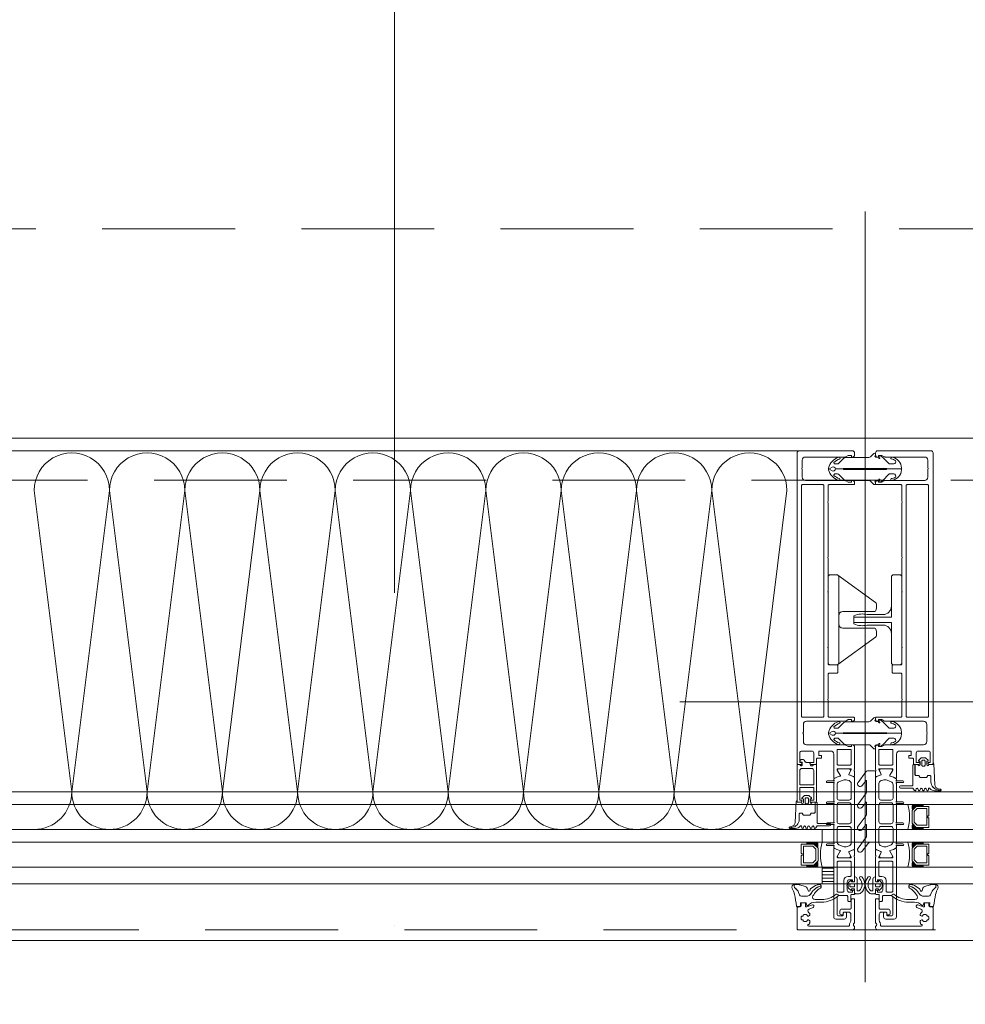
# Model space of a CAD drawing. Header units: millimetres. Extents: x 144573 to 336993, y 74252 to 247042.
# Tile 247 of 256: x 172382 to 172834, y 174585 to 175055. Entities that reach past the tile are written whole.
import ezdxf

# ---------------------------------------------------------------- set-up
doc = ezdxf.new("R2010")
doc.units = ezdxf.units.MM
doc.linetypes.add('ČERCHOVANÁ', pattern=[25.4, 12.7, -6.35, 0, -6.35])
doc.linetypes.add('ČÁRKOVANÁ', pattern=[19.05, 12.7, -6.35])
doc.layers.add('FASÁDA DETAILNÍ', color=255, linetype='Continuous', lineweight=0)
doc.layers.add('OSY', color=255, linetype='Continuous', lineweight=0)

# ---------------------------------------------------------------- blocks, each defined once
blk = doc.blocks.new('244748_a')
blk.add_lwpolyline([(8.32, -1.69, 0.082248), (6.34, -0.9, -1.09695), (6.94, -0.1, -0.315353), (11.26, -5.15, -0.480529), (10.87, -5.64), (4.27, -5.64), (4.08, -5.45), (-16.53, -5.45), (-16.72, -5.64), (-20.43, -5.64, 0.574019), (-21.93, -4.78), (-22.99, -5.4, 0.524827), (-22.99, -5.9), (-21.93, -6.52, 0.574021), (-20.43, -5.66), (-16.72, -5.66), (-16.53, -5.85), (4.08, -5.85), (4.27, -5.66), (10.87, -5.66, -0.480529), (11.26, -6.15, -0.326229), (6.88, -11.09, -1.09695), (6.28, -10.3, 0.081457), (8.32, -9.61, 0.599203), (7.48, -8.05), (5.52, -8.05, 0.198965), (5.17, -8.2), (2.22, -11.15), (0.93, -12.01, -0.738038), (0.51, -11.62), (0.87, -11, 1), (0.35, -10.7), (0, -11.3), (-0.98, -11.3, 0.619205), (-1.45, -12.06), (-1.28, -12.43, -0.808139), (-2.04, -13.04), (-3.63, -11.44, 0.198906), (-4.34, -11.15), (-14.99, -11.15, -0.198936), (-16.76, -10.42), (-18.98, -8.2, 0.198942), (-19.33, -8.05), (-20.67, -8.05, 0.500217), (-21.09, -8.73, 0.122037), (-18.5, -10.27, -1.093735), (-19.1, -11.07, -0.240768), (-23.7, -6.07, -0.106226), (-23.7, -5.23, -0.256232), (-19, -0.13, -1.093735), (-18.4, -0.92, 0.116856), (-21.09, -2.57, 0.500217), (-20.67, -3.25), (-19.33, -3.25, 0.198942), (-18.98, -3.1), (-16.75, -0.88, -0.198936), (-14.99, -0.15), (-4.34, -0.15, 0.198907), (-3.63, 0.14), (-2.04, 1.74, -0.808139), (-1.28, 1.13), (-1.45, 0.76, 0.619205), (-0.98, 0), (0, 0), (0.35, -0.6, 1), (0.87, -0.3), (0.51, 0.32, -0.738038), (0.93, 0.71), (2.22, -0.15), (5.17, -3.1, 0.198965), (5.52, -3.25), (7.48, -3.25, 0.599203)], format="xyb", close=True)
blk = doc.blocks.new('236134_0100_s_v')
for points in [[(22.8, -23), (22.8, -5), (42, -5, 0.414214), (43, -4), (43, -1, 0.414214), (42, 0), (1, 0, 0.414214), (0, -1), (0, -4, 0.414214), (1, -5), (20.2, -5), (20.2, -23)], [(15, -5, -0.414214), (19, -9), (19, -16.57, 0.165764), (19.53, -23), (23.47, -23, 0.165764), (24, -16.57), (24, -9, -0.414214), (28, -5)]]:
    blk.add_lwpolyline(points, format="xyb")
blk = doc.blocks.new('236134_0200_s_v')
for points in [[(19.58, 5, -0.41166), (17.58, 6.98), (17.45, 22.25, 0.344217), (17.07, 22.73), (16, 23), (14, 23, 0.240828), (13.19, 22.59), (0.19, 4.59)], [(23.42, 5, 0.41166), (25.42, 6.98), (25.55, 22.25, -0.344217), (25.93, 22.73), (27, 23), (29, 23, -0.240828), (29.81, 22.59), (42.81, 4.59)]]:
    blk.add_lwpolyline(points, format="xyb")
blk.add_lwpolyline([(42, 5), (1, 5, 0.414214), (0, 4), (0, 1, 0.414214), (1, 0), (42, 0, 0.414214), (43, 1), (43, 4, 0.414214)], format="xyb", close=True)
blk = doc.blocks.new('nesystémový nástavec 18')
for p, q in [((-18, 6.8), (-18, 8.8)), ((-17.5, 9.3), (-15.36, 9.3)), ((-17, 6.3), (-17.5, 6.3)), ((-11, 8), (-17, 8)), ((-17, 8), (-17, 6.3)), ((-15.36, 9.3), (0, 9.3)), ((-11, 1.3), (-11, 8)), ((-2.8, 8), (-9.7, 8)), ((-9.7, 1.3), (-9.7, 8)), ((-1.8, 2.3), (-1.8, 7)), ((-0.5, 7.3), (-0.5, 6.8)), ((0, 9.3), (0, 7.8)), ((0, 6.3), (0.55, 6.3)), ((0.55, 6.3), (0.95, 5.9)), ((0.95, 5.9), (0.95, 4.8)), ((0.95, 4.8), (0.95, 4.14)), ((-18, 0.5), (-18, 1.8)), ((-17.5, 2.3), (-17, 2.3)), ((-1.8, 0), (-17.5, 0)), ((-17, 2.3), (-17, 1.3)), ((-17, 1.3), (-11, 1.3)), ((-9.7, 1.3), (-2.8, 1.3)), ((0, 0), (-1.8, 0)), ((-0.4, 2.23), (-0.5, 2.04)), ((-0.5, 2.04), (-0.5, 2)), ((1.2, 2.44), (0, 2.44)), ((0, 1.5), (0, 0)), ((0.95, 4.14), (1.2, 4.14)), ((1.2, 1.85), (1.2, 2.44)), ((1.4, 3.94), (1.4, 3.84)), ((1.6, 3.64), (1.6, 3.64)), ((1.8, 1.37), (1.7, 1.35)), ((2.25, 1.63), (1.8, 1.37)), ((2.4, 2.84), (2.4, 1.89))]:
    blk.add_line(p, q)
for centre, radius, start, end in [((-17.5, 8.8), 0.5, 90, 180), ((-17.5, 6.8), 0.5, 180.0012, 269.9988), ((-15.36, 9.8), 0.5, 270, 270.084), ((-2.8, 7), 1, 0, 90), ((0, 7.3), 0.5, 89.9955, 180.0071), ((0, 6.8), 0.5, 179.9949, 270.006), ((0.75, 4.8), 0.2, 359.9656, 0.0344), ((-17.5, 1.8), 0.5, 89.999, 180.0002), ((-17.5, 0.5), 0.5, 180, 270), ((-2.8, 2.3), 1, 270, 0), ((0, 2), 0.5, 179.9716, 270.0327), ((0, 1.94), 0.5, 89.9975, 144.0007), ((1.2, 3.94), 0.2, 359.9707, 90.0249), ((1.7, 1.85), 0.5, 179.9991, 270), ((1.6, 3.84), 0.2, 179.9737, 270.035), ((1.6, 2.84), 0.8, 0.0065, 89.9919), ((2.1, 1.89), 0.3, 299.9815, 0.0183)]:
    blk.add_arc(centre, radius, start, end)
blk = doc.blocks.new('284336')
for points in [[(-0.7, -9.6), (-10, -9.6, 0.414511), (-10.51, -10.11), (-10.51, -15.51, -1), (-11.69, -15.51), (-11.69, -9.6), (-12.69, -8.95, -0.668884), (-12.6, -8.23), (-11.99, -8.01, 0.766384), (-11.99, -7.21), (-12.6, -6.99, -0.76831), (-12.6, -6.23), (-11.99, -6.01, 0.766384), (-11.99, -5.21), (-12.6, -4.99, -0.76831), (-12.6, -4.23), (-11.99, -4.01, 0.766384), (-11.99, -3.21), (-12.6, -2.99, -0.877523), (-12.5, -2.22), (-12.1, -2.22, 0.698129), (-11.83, -1.5, -0.220231), (-12.89, 0.78), (-12.89, 3.45, -0.157143), (-12.82, 3.68), (-12.69, 3.42, -0.067482), (-12.48, 2.53, 0.393136), (-8.66, -1.02), (-6.1, -1.02, -0.414214), (-5.61, -1.51), (-5.61, -2.22, -0.267949), (-5.85, -2.65), (-6.35, -2.93, 0.267949), (-6.61, -3.38), (-6.61, -5.84, 0.267949), (-6.35, -6.29), (-5.85, -6.57, -0.267949), (-5.61, -7), (-5.61, -8.11, 0.414215), (-5.1, -8.62), (-0.41, -8.62), (-0.41, -9.31, -0.414212), (-0.7, -9.6)], [(-0.41, 0), (-0.41, -2, 0.990243), (-0.4, -3.02), (0.9, -3.02, 0.414214), (1.21, -2.71), (1.21, -2.61, -0.668123), (1.71, -2.4), (2.75, -3.45, -0.199004), (2.89, -3.79), (2.89, -5.43, -0.199038), (2.75, -5.77), (1.71, -6.82, -0.668191), (1.21, -6.61), (1.21, -6.51, 0.414214), (0.9, -6.2), (-0.4, -6.2, 0.990269), (-0.41, -7.22), (-0.41, -8.6), (-5.1, -8.6, -0.414215), (-5.59, -8.11), (-5.59, -7, 0.267949), (-5.84, -6.56), (-6.34, -6.27, -0.267949), (-6.59, -5.84), (-6.59, -3.38, -0.267949), (-6.34, -2.95), (-5.84, -2.66, 0.267949), (-5.59, -2.22), (-5.59, -1.51, 0.414214), (-6.1, -1), (-8.66, -1, -0.393156), (-12.46, 2.53, 0.067572), (-12.67, 3.43), (-12.8, 3.7, -0.637545), (-12.12, 3.53), (-11.92, 2.53, 0.344315), (-10.06, 0.91), (0, 0.38, -0.406913), (0.39, 0), (-0.41, 0)], [(1.7, -4.31, 0.414235), (1.2, -3.81), (-0.7, -3.81, 0.414214), (-1.2, -4.31), (-1.2, -4.91, 0.414214), (-0.7, -5.41), (1.2, -5.41, 0.414235), (1.7, -4.91), (1.7, -4.31)]]:
    blk.add_lwpolyline(points, format="xyb", close=True)
blk = doc.blocks.new('433270')
blk.add_lwpolyline([(1, 0, 0.414364), (0, -1), (0, -1.4, 0.255924), (0.23, -1.83, -0.547723), (0.23, -3.17, 0.255924), (0, -3.6), (0, -14.6, 0.414214), (0.3, -14.9), (1.2, -14.9, 0.414214), (1.7, -14.4), (1.7, -10.3, -0.414214), (2, -10), (6, -10, 0.414248), (7, -9), (7, -7.7, 0.414179), (6.5, -7.2), (5.7, -7.2, 0.414232), (5.4, -7.5), (5.4, -8.2, -0.414198), (5.1, -8.5), (2.8, -8.5, -0.414204), (1.8, -7.5), (1.8, -4.49, -0.147432), (1.97, -3.94, 0.147461), (2.4, -2.5), (2.4, -2.3, -0.414214), (2.9, -1.8), (21.87, -1.8, -0.668178), (22.22, -2.65), (22.16, -2.72, 1), (21.59, -3.29), (21.52, -3.35, 0.198912), (21.38, -3.71), (21.38, -4.05, 0.414214), (22.08, -4.75), (22.38, -4.75, 0.576988), (22.64, -4.3, -0.311246), (24.56, -4.3, 0.576988), (24.82, -4.75), (25.3, -4.75, -0.260065), (25.3, -6.65), (24.82, -6.65, 0.576988), (24.56, -7.1, -0.311246), (22.64, -7.1, 0.576988), (22.38, -6.65), (22.08, -6.65, 0.414214), (21.38, -7.35), (21.38, -7.61, 0.267949), (21.63, -8.04), (21.89, -8.2, -0.637047), (21.73, -10), (19.83, -10.7, 0.315299), (19.5, -11.17), (19.5, -11.49, 0.520567), (20.17, -11.96), (22.83, -10.99, -0.520567), (23.5, -11.46), (23.5, -12.5, 0.414062), (24, -13), (25, -13, 0.414186), (25.5, -12.5), (25.5, -11.5, -0.414182), (26, -11), (27, -11, 0.414214), (27.5, -10.5), (27.5, -0.5, 0.414214), (27, 0), (1, 0)], format="xyb", close=True)
blk = doc.blocks.new('284325')
for points in [[(0.84, -5.23, -0.560316), (0.94, -4.73), (1.94, -4.36, 0.3153), (2.14, -4.08), (2.14, -1.89, 0.451558), (1.8, -1.59), (0.9, -1.7, -0.399586), (0.57, -1.46), (0.3, -0.07, -0.415977), (0.53, 0.29, 0.024107), (6.15, 1.24, 0.076636), (8.99, 2.34, -0.577615), (10.79, 1.3), (10.02, 1.37, 0.283171), (9.08, 0.9, -0.168429), (7.07, -0.74), (5.9, -1.16, 0.315302), (5.24, -2.1), (5.24, -4.21, 0.269719), (6.76, -6.82, -0.194797), (10.18, -11.53, -0.342663), (9.17, -11.17, 0.119207), (5.43, -7.59, 0.578571), (3.63, -8.62), (3.63, -11.77, 0.176415), (6.16, -18.72, -1), (5.24, -19.49, -0.176415), (2.43, -11.77), (2.43, -8.89, 0.208286), (0.84, -5.23)], [(8.95, -6.65), (10.32, -8.78, -0.134555), (10.79, -10.63, -0.339795), (10.19, -11.53, 0.194788), (6.76, -6.81, -0.269736), (5.25, -4.21), (5.25, -2.1, -0.315302), (5.9, -1.17), (7.07, -0.74, 0.168429), (9.09, 0.89, -0.283167), (10.01, 1.36), (10.79, 1.29), (10.79, -0.74, -0.070852), (10.71, -1.3), (9.95, -3.93, -0.241839), (9.08, -4.83), (7.93, -5.22, 0.836024), (8.08, -6.19), (8.11, -6.19, -0.255349), (8.95, -6.65)]]:
    blk.add_lwpolyline(points, format="xyb", close=True)
blk = doc.blocks.new('*U1335')
for points in [[(0, 0, 0.414243), (0.1, 0.1), (0, 0.9, -1.0001), (0.2, 0.9), (0.1, 0.1, 0.414228), (0.2, 0, 0.414228)], [(0.2, 0, 0.414243), (0.3, 0.1), (0.2, 0.9, -1.0001), (0.4, 0.9), (0.3, 0.1, 0.414228), (0.4, 0, 0.414228)], [(0.4, 0, 0.414243), (0.5, 0.1), (0.4, 0.9, -1.0001), (0.6, 0.9), (0.5, 0.1, 0.414228), (0.6, 0, 0.414228)], [(0.6, 0, 0.414243), (0.7, 0.1), (0.6, 0.9, -1.0001), (0.8, 0.9), (0.7, 0.1, 0.414228), (0.8, 0, 0.414228)], [(0.8, 0, 0.414243), (0.9, 0.1), (0.8, 0.9, -1.0001), (1, 0.9), (0.9, 0.1, 0.414228), (1, 0, 0.414228)], [(1, 0, 0.414243), (1.1, 0.1), (1, 0.9, -1.0001), (1.2, 0.9), (1.1, 0.1, 0.414228), (1.2, 0, 0.414228)], [(1.2, 0, 0.414243), (1.3, 0.1), (1.2, 0.9, -1.0001), (1.4, 0.9), (1.3, 0.1, 0.414228), (1.4, 0, 0.414228)], [(1.4, 0, 0.414243), (1.5, 0.1), (1.4, 0.9, -1.0001), (1.6, 0.9), (1.5, 0.1, 0.414228), (1.6, 0, 0.414228)], [(1.6, 0, 0.414243), (1.7, 0.1), (1.6, 0.9, -1.0001), (1.8, 0.9), (1.7, 0.1, 0.414228), (1.8, 0, 0.414228)], [(1.8, 0, 0.414243), (1.9, 0.1), (1.8001, 0.9, -1.0001), (2, 0.9), (1.9001, 0.1, 0.414228), (2, 0, 0.414228)]]:
    blk.add_lwpolyline(points, format="xyb")
blk = doc.blocks.new('288126')
for points in [[(-16.5, 0), (16.5, 0)], [(-21.36, -6.34), (-17.8, -3.69)], [(-14.71, -4.5), (-19.87, -8.34)], [(-17, -2.08), (-17, -0.5)], [(-8.83, -4.3), (-14.11, -4.3)], [(-10.96, -6.34), (-8.71, -4.66)], [(-4.31, -4.5), (-9.47, -8.34)], [(1.81, -4.3), (-3.71, -4.3)], [(-0.35, -6.36), (1.93, -4.66)], [(6.33, -4.5), (1.14, -8.37)], [(12.21, -4.3), (6.93, -4.3)], [(10.05, -6.36), (12.33, -4.66)], [(16.6, -4.6), (11.54, -8.37)], [(17, -0.5), (17, -3.8)]]:
    blk.add_lwpolyline(points)
for centre, radius, start, end in [((16.5, -0.5), 0.5, 0, 90), ((-16.5, -0.5), 0.5, 90, 180), ((16, -3.8), 1, 306.7059, 0), ((-20.61, -7.34), 1.25, 126.7059, 306.7059), ((-10.21, -7.34), 1.25, 126.7059, 306.7059), ((0.4, -7.37), 1.25, 126.7059, 306.7059), ((10.8, -7.37), 1.25, 126.7059, 306.7059)]:
    blk.add_arc(centre, radius, start, end)
at = {"extrusion": (0, 0, -1)}
for centre, radius, start, end in [((19, -2.08), 2, 180, 233.2941), ((14.11, -5.3), 1, 53.2941, 90), ((8.83, -4.5), 0.2, 90, 233.2941), ((3.71, -5.3), 1, 53.2941, 90), ((-1.81, -4.5), 0.2, 90, 233.2941), ((-6.93, -5.3), 1, 53.2941, 90), ((-12.21, -4.5), 0.2, 90, 233.2941)]:
    blk.add_arc(centre, radius, start, end, dxfattribs=at)
blk = doc.blocks.new('246426')
for points in [[(-1.84, 0.64), (-2.86, -0.38, 0.198926), (-3.15, -1.09), (-3.15, -2.31, 0.198926), (-2.86, -3.02), (-1.84, -4.04, 0.637051), (-1.5, -3.92), (-1.45, -3.4), (-0.3, -3.4, -0.41484), (0, -3.7), (0, -5.19, 0.414232), (0.5, -5.69), (2.14, -5.69, 0.071862), (2.2, -5.68, 0.157876), (3.73, -4.64, 0.360336), (3.48, 2.39, 0.964062), (2.54, 1.48, -0.403385), (2.25, -4.34, -0.190964), (2.11, -4.39), (1.7, -4.39, -0.414214), (1.2, -3.89), (1.2, 1.31, 0.414201), (0.2, 2.31), (0, 2.31), (0, 0.3, -0.414214), (-0.3, 0), (-1.45, 0), (-1.5, 0.52, 0.637051), (-1.84, 0.64)], [(-2.25, -1.4, -0.414214), (-1.85, -1), (-0.4, -1, -0.414214), (0, -1.4), (0, -2, -0.414214), (-0.4, -2.4), (-1.85, -2.4, -0.414214), (-2.25, -2), (-2.25, -1.4)]]:
    blk.add_lwpolyline(points, format="xyb", close=True)

msp = doc.modelspace()

# ---------------------------------------------------------------- hatches: boundary and pattern name
at = {"layer": 'FASÁDA DETAILNÍ'}
h = msp.add_hatch(dxfattribs=at)
h.set_pattern_fill('ANSI31', color=256, scale=0.5, angle=495)
h.set_pattern_definition([(180, (162451.5588, 130529.9017), (-7e-16, -1.5875), [])])
h.paths.add_polyline_path([(172765.98, 174650.259), (172771.48, 174650.259), (172771.48, 174642.259), (172765.98, 174642.259)])

# ---------------------------------------------------------------- linework, layer by layer
for p, q in [((172786.48, 174595.313), (172786.48, 174963.55)), ((173224.481, 174686.259), (171750.48, 174686.259)), ((171750.48, 174680.259), (173224.481, 174680.259)), ((171750.48, 174668.259), (173242.481, 174668.259)), ((172765.98, 174668.259), (172356.98, 174668.259)), ((172765.98, 174668.259), (172765.98, 174662.259)), ((173242.481, 174662.259), (171750.48, 174662.259)), ((172356.98, 174662.259), (172765.98, 174662.259)), ((171750.48, 174650.259), (173274.481, 174650.259)), ((172765.98, 174650.259), (172356.98, 174650.259)), ((172765.98, 174642.259), (172765.98, 174650.259)), ((173274.481, 174642.259), (171750.48, 174642.259)), ((172356.98, 174642.259), (172765.98, 174642.259))]:
    msp.add_line(p, q, dxfattribs=at)
for points in [[(173301.48, 174615.259), (146721.48, 174615.259), (146721.48, 198295.259), (173301.48, 198295.259)], [(173061.48, 174855.259), (146961.48, 174855.259), (146961.48, 198055.259), (173061.48, 198055.259)], [(172816.98, 174679.259), (172810.98, 174679.259), (172808.98, 174677.259), (172808.98, 174671.259), (172810.98, 174669.259), (172816.98, 174669.259), (172816.98, 174673.759), (172816.48, 174673.759), (172816.48, 174674.759), (172816.98, 174674.759)], [(172815.98, 174670.259), (172815.98, 174678.259), (172811.394, 174678.259), (172809.98, 174676.844), (172809.98, 174671.811), (172811.394, 174670.259)], [(172755.98, 174661.259), (172761.98, 174661.259), (172763.98, 174659.259), (172763.98, 174653.259), (172761.98, 174651.259), (172755.98, 174651.259), (172755.98, 174655.759), (172756.48, 174655.759), (172756.48, 174656.759), (172755.98, 174656.759)], [(172756.98, 174652.259), (172756.98, 174660.259), (172761.566, 174660.259), (172762.98, 174658.844), (172762.98, 174653.811), (172761.566, 174652.259)], [(172816.98, 174661.259), (172810.98, 174661.259), (172808.98, 174659.259), (172808.98, 174653.259), (172810.98, 174651.259), (172816.98, 174651.259), (172816.98, 174655.759), (172816.48, 174655.759), (172816.48, 174656.759), (172816.98, 174656.759)], [(172815.98, 174652.259), (172815.98, 174660.259), (172811.394, 174660.259), (172809.98, 174658.844), (172809.98, 174653.811), (172811.394, 174652.259)], [(172765.98, 174642.259), (172771.48, 174642.259), (172771.48, 174650.259), (172765.98, 174650.259)]]:
    msp.add_lwpolyline(points, close=True, dxfattribs=at)
at = {"layer": 'FASÁDA DETAILNÍ', "linetype": 'ČÁRKOVANÁ', "ltscale": 5}
for points in [[(173296.48, 174620.259), (146726.48, 174620.259), (146726.48, 198290.259), (173296.48, 198290.259)], [(173081.48, 174835.259), (146941.48, 174835.259), (146941.48, 198075.259), (173081.48, 198075.259)], [(172961.48, 174955.259), (147061.48, 174955.259), (147061.48, 197955.259), (172961.48, 197955.259)]]:
    msp.add_lwpolyline(points, close=True, dxfattribs=at)
at = {"layer": 'FASÁDA DETAILNÍ'}
for points in [[(172697.98, 174729.259), (173067.48, 174729.259), (173067.48, 176598.759)], [(172367.98, 174849.259), (172754.98, 174849.259)]]:
    msp.add_lwpolyline(points, dxfattribs=at)
for points in [[(172753.98, 174848.259), (172753.98, 174699.759, 0.4142136), (172754.48, 174699.259), (172755.78, 174699.259, 0.4142197), (172756.28, 174699.759), (172756.28, 174700.259), (172755.28, 174700.259), (172755.28, 174704.759, -0.4142136), (172756.28, 174705.759), (172760.98, 174705.759, -0.4142136), (172761.98, 174704.759), (172761.98, 174700.259), (172760.28, 174700.259), (172760.28, 174699.759, 0.4142012), (172760.78, 174699.259), (172762.78, 174699.259, 0.4142136), (172763.28, 174699.759), (172763.28, 174701.902, -0.4142136), (172763.78, 174702.402), (172765.58, 174702.402), (172765.58, 174703.653), (172764.38, 174703.653), (172764.38, 174705.459, -0.4142136), (172764.68, 174705.759), (172769.979, 174705.759, -0.4141667), (172771.479, 174704.259), (172771.48, 174697.261), (172771.48, 174693.161, 0.5773503), (172772.08, 174692.814), (172772.943, 174693.313), (172774.435, 174693.741, 0.4887011), (172774.612, 174694.18), (172773.18, 174696.645), (172773.18, 174697.066, -0.4325656), (172773.38, 174697.261), (172779.685, 174697.261, -0.5483974), (172779.87, 174696.979), (172778.802, 174694.596, 0.4253361), (172778.91, 174694.328), (172780.933, 174693.512, 0.5315629), (172781.482, 174693.883), (172781.482, 174695.947, 0.2313061), (172781.367, 174696.184, -0.3061853), (172781.263, 174696.503), (172781.48, 174697.261), (172781.48, 174707.764, 0.4142136), (172780.48, 174708.764), (172779.98, 174708.764), (172779.98, 174707.964), (172778.48, 174707.964), (172777.336, 174708.625, 0.1316504), (172776.836, 174708.759), (172758.472, 174708.759, -0.4142136), (172756.972, 174710.259), (172756.972, 174713.759, -0.3999851), (172756.972, 174714.759), (172756.972, 174718.459, -0.4142136), (172758.472, 174719.959), (172776.836, 174719.959, 0.1316504), (172777.336, 174720.093), (172778.48, 174720.753), (172779.98, 174720.753), (172779.98, 174719.953), (172780.48, 174719.953, 0.4142136), (172781.48, 174720.953), (172781.48, 174721.459, 0.4142136), (172780.98, 174721.959), (172769.38, 174721.959, -0.4142136), (172768.88, 174722.459), (172768.88, 174729.859, -0.3999851), (172768.88, 174730.859), (172768.88, 174742.459, -0.4142136), (172769.38, 174742.959), (172772.98, 174742.959, 0.4142136), (172773.48, 174743.459), (172773.48, 174746.459, 0.4142136), (172772.98, 174746.959), (172769.38, 174746.959, -0.4142136), (172768.88, 174747.459), (172768.88, 174754.759, -0.38324), (172768.88, 174755.759), (172768.88, 174781.259, -0.38324), (172768.88, 174782.259), (172768.88, 174797.759, -0.38324), (172768.88, 174798.759), (172768.88, 174824.259, -0.38324), (172768.88, 174825.259), (172768.88, 174832.559, -0.4142136), (172769.38, 174833.059), (172780.98, 174833.059, 0.4142136), (172781.48, 174833.559), (172781.48, 174834.059, 0.4142136), (172780.48, 174835.059), (172779.98, 174835.059), (172779.98, 174834.259), (172778.48, 174834.259), (172777.326, 174834.925, 0.1169365), (172776.826, 174835.059), (172757.972, 174835.059, -0.4142315), (172756.472, 174836.559), (172756.472, 174840.269, -0.3999851), (172756.472, 174841.269), (172756.472, 174844.759, -0.4142315), (172757.972, 174846.259), (172776.826, 174846.259, 0.1169365), (172777.326, 174846.393), (172778.48, 174847.059), (172779.98, 174847.059), (172779.98, 174846.259), (172780.48, 174846.259, 0.4142136), (172781.48, 174847.259), (172781.48, 174848.259, 0.4142136), (172780.48, 174849.259), (172754.98, 174849.259, 0.4142135), (172753.98, 174848.259)], [(172818.98, 174848.259), (172818.98, 174699.759, -0.4142136), (172818.48, 174699.259), (172817.18, 174699.259, -0.4142197), (172816.68, 174699.759), (172816.68, 174700.259), (172817.68, 174700.259), (172817.68, 174704.759, 0.4142136), (172816.68, 174705.759), (172811.98, 174705.759, 0.4142136), (172810.98, 174704.759), (172810.98, 174700.259), (172812.68, 174700.259), (172812.68, 174699.759, -0.4142012), (172812.18, 174699.259), (172810.18, 174699.259, -0.4142136), (172809.68, 174699.759), (172809.68, 174701.902, 0.4142136), (172809.18, 174702.402), (172807.38, 174702.402), (172807.38, 174703.653), (172808.58, 174703.653), (172808.58, 174705.459, 0.4142136), (172808.28, 174705.759), (172802.981, 174705.759, 0.4141667), (172801.481, 174704.259), (172801.48, 174697.261), (172801.48, 174693.161, -0.5773503), (172800.88, 174692.814), (172800.017, 174693.313), (172798.525, 174693.741, -0.4887011), (172798.348, 174694.18), (172799.78, 174696.645), (172799.78, 174697.066, 0.4325656), (172799.58, 174697.261), (172793.275, 174697.261, 0.5483974), (172793.09, 174696.979), (172794.158, 174694.596, -0.4253361), (172794.05, 174694.328), (172792.027, 174693.512, -0.5315629), (172791.478, 174693.883), (172791.478, 174695.947, -0.2313061), (172791.593, 174696.184, 0.3061853), (172791.697, 174696.503), (172791.48, 174697.261), (172791.48, 174707.764, -0.4142136), (172792.48, 174708.764), (172792.98, 174708.764), (172792.98, 174707.964), (172794.48, 174707.964), (172795.624, 174708.625, -0.1316504), (172796.124, 174708.759), (172814.488, 174708.759, 0.4142136), (172815.988, 174710.259), (172815.988, 174713.759, 0.3999851), (172815.988, 174714.759), (172815.988, 174718.459, 0.4142136), (172814.488, 174719.959), (172796.124, 174719.959, -0.1316504), (172795.624, 174720.093), (172794.48, 174720.753), (172792.98, 174720.753), (172792.98, 174719.953), (172792.48, 174719.953, -0.4142136), (172791.48, 174720.953), (172791.48, 174721.459, -0.4142136), (172791.98, 174721.959), (172803.58, 174721.959, 0.4142136), (172804.08, 174722.459), (172804.08, 174729.859, 0.3999851), (172804.08, 174730.859), (172804.08, 174742.459, 0.4142136), (172803.58, 174742.959), (172799.98, 174742.959, -0.4142136), (172799.48, 174743.459), (172799.48, 174746.459, -0.4142136), (172799.98, 174746.959), (172803.58, 174746.959, 0.4142136), (172804.08, 174747.459), (172804.08, 174754.759, 0.38324), (172804.08, 174755.759), (172804.08, 174781.259, 0.38324), (172804.08, 174782.259), (172804.08, 174797.759, 0.38324), (172804.08, 174798.759), (172804.08, 174824.259, 0.38324), (172804.08, 174825.259), (172804.08, 174832.559, 0.4142136), (172803.58, 174833.059), (172791.98, 174833.059, -0.4142136), (172791.48, 174833.559), (172791.48, 174834.059, -0.4142136), (172792.48, 174835.059), (172792.98, 174835.059), (172792.98, 174834.259), (172794.48, 174834.259), (172795.634, 174834.925, -0.1169365), (172796.134, 174835.059), (172814.988, 174835.059, 0.4142315), (172816.488, 174836.559), (172816.488, 174840.269, 0.3999851), (172816.488, 174841.269), (172816.488, 174844.759, 0.4142315), (172814.988, 174846.259), (172796.134, 174846.259, -0.1169365), (172795.634, 174846.393), (172794.48, 174847.059), (172792.98, 174847.059), (172792.98, 174846.259), (172792.48, 174846.259, -0.4142136), (172791.48, 174847.259), (172791.48, 174848.259, -0.4142136), (172792.48, 174849.259), (172817.98, 174849.259, -0.4142135), (172818.98, 174848.259)], [(172756.08, 174722.459), (172756.08, 174832.559, -0.4142136), (172756.58, 174833.059), (172766.28, 174833.059, -0.4142136), (172766.78, 174832.559), (172766.78, 174722.459, -0.4142136), (172766.28, 174721.959), (172756.58, 174721.959, -0.4142136), (172756.08, 174722.459)], [(172816.88, 174722.459), (172816.88, 174832.559, 0.4142136), (172816.38, 174833.059), (172806.68, 174833.059, 0.4142136), (172806.18, 174832.559), (172806.18, 174722.459, 0.4142136), (172806.68, 174721.959), (172816.38, 174721.959, 0.4142136), (172816.88, 174722.459)], [(172779.38, 174706.559, -0.4142136), (172779.88, 174706.059), (172779.88, 174699.559, -0.4142136), (172779.38, 174699.059), (172773.68, 174699.059, -0.4142136), (172773.18, 174699.559), (172773.18, 174706.059, -0.4142136), (172773.68, 174706.559), (172779.38, 174706.559)], [(172793.58, 174706.559, 0.4142136), (172793.08, 174706.059), (172793.08, 174699.559, 0.4142136), (172793.58, 174699.059), (172799.28, 174699.059, 0.4142136), (172799.78, 174699.559), (172799.78, 174706.059, 0.4142136), (172799.28, 174706.559), (172793.58, 174706.559)], [(172781.48, 174692.92), (172781.481, 174681.009), (172781.48, 174659.098, -0.3058367), (172781.167, 174658.634), (172778.88, 174657.711, 0.4253361), (172778.772, 174657.444), (172779.489, 174655.825, -0.5437525), (172778.804, 174654.769), (172773.9, 174654.769, -0.5781822), (172773.381, 174655.67), (172774.642, 174657.862, 0.4885049), (172774.466, 174658.301), (172772.951, 174658.735), (172771.63, 174659.498, -0.2824777), (172771.481, 174659.774), (172771.481, 174660.219, 1.4470094), (172771.349, 174660.569), (172768.381, 174660.569, -1), (172768.381, 174661.369), (172771.349, 174661.369, 1.4470094), (172771.481, 174661.719), (172771.481, 174670.259, 1.4470094), (172771.349, 174670.609), (172768.381, 174670.609, -1), (172768.381, 174671.409), (172771.349, 174671.409, 1.4470094), (172771.481, 174671.759), (172771.481, 174680.259, 1.4470094), (172771.349, 174680.609), (172768.381, 174680.609, -1), (172768.381, 174681.409), (172771.349, 174681.409, 1.4470094), (172771.481, 174681.759), (172771.481, 174690.299, 1.4470094), (172771.349, 174690.649), (172768.381, 174690.649, -1), (172768.381, 174691.449), (172771.349, 174691.449, 1.4470094), (172771.481, 174691.799), (172771.481, 174692.244, -0.2824777), (172771.63, 174692.52), (172772.951, 174693.282), (172774.466, 174693.717, 0.4885049), (172774.642, 174694.156), (172773.381, 174696.347, -0.5781822), (172773.9, 174697.249), (172778.804, 174697.249, -0.5437525), (172779.489, 174696.192), (172778.772, 174694.574, 0.4253361), (172778.88, 174694.306), (172781.167, 174693.383, -0.3058367), (172781.48, 174692.92)], [(172791.48, 174692.92), (172791.479, 174681.009), (172791.48, 174659.098, 0.3058367), (172791.793, 174658.634), (172794.08, 174657.711, -0.4253361), (172794.188, 174657.444), (172793.471, 174655.825, 0.5437525), (172794.156, 174654.769), (172799.06, 174654.769, 0.5781822), (172799.579, 174655.67), (172798.318, 174657.862, -0.4885049), (172798.494, 174658.301), (172800.009, 174658.735), (172801.33, 174659.498, 0.2824777), (172801.479, 174659.774), (172801.479, 174660.219, -1.4470094), (172801.611, 174660.569), (172804.579, 174660.569, 1), (172804.579, 174661.369), (172801.611, 174661.369, -1.4470094), (172801.479, 174661.719), (172801.479, 174670.259, -1.4470094), (172801.611, 174670.609), (172804.579, 174670.609, 1), (172804.579, 174671.409), (172801.611, 174671.409, -1.4470094), (172801.479, 174671.759), (172801.479, 174680.259, -1.4470094), (172801.611, 174680.609), (172804.579, 174680.609, 1), (172804.579, 174681.409), (172801.611, 174681.409, -1.4470094), (172801.479, 174681.759), (172801.479, 174690.299, -1.4470094), (172801.611, 174690.649), (172804.579, 174690.649, 1), (172804.579, 174691.449), (172801.611, 174691.449, -1.4470094), (172801.479, 174691.799), (172801.479, 174692.244, 0.2824777), (172801.33, 174692.52), (172800.009, 174693.282), (172798.494, 174693.717, -0.4885049), (172798.318, 174694.156), (172799.579, 174696.347, 0.5781822), (172799.06, 174697.249), (172794.156, 174697.249, 0.5437525), (172793.471, 174696.192), (172794.188, 174694.574, -0.4253361), (172794.08, 174694.306), (172791.793, 174693.383, 0.3058367), (172791.48, 174692.92)], [(172779.881, 174683.309), (172779.881, 174690.209, 0.3249157), (172778.845, 174691.636), (172777.994, 174691.912, 0.1764286), (172775.942, 174691.84), (172774.018, 174691.061, 0.305619), (172773.081, 174689.671), (172773.081, 174683.309, 0.4142178), (172774.081, 174682.309), (172778.881, 174682.309, 0.4142178), (172779.881, 174683.309)], [(172793.079, 174683.309), (172793.079, 174690.209, -0.3249157), (172794.116, 174691.636), (172794.966, 174691.912, -0.1764286), (172797.018, 174691.84), (172798.942, 174691.061, -0.305619), (172799.879, 174689.671), (172799.879, 174683.309, -0.4142178), (172798.879, 174682.309), (172794.079, 174682.309, -0.4142178), (172793.079, 174683.309)], [(172779.881, 174672.009), (172779.881, 174680.009, 0.4142136), (172778.881, 174681.009), (172774.081, 174681.009, 0.4142136), (172773.081, 174680.009), (172773.081, 174672.009, 0.4142136), (172774.081, 174671.009), (172778.881, 174671.009, 0.4142136), (172779.881, 174672.009)], [(172793.079, 174672.009), (172793.079, 174680.009, -0.4142136), (172794.079, 174681.009), (172798.879, 174681.009, -0.4142136), (172799.879, 174680.009), (172799.879, 174672.009, -0.4142136), (172798.879, 174671.009), (172794.079, 174671.009, -0.4142136), (172793.079, 174672.009)], [(172779.881, 174661.808), (172779.881, 174668.709, 0.4142178), (172778.881, 174669.709), (172774.081, 174669.709, 0.4142178), (172773.081, 174668.709), (172773.081, 174662.346, 0.305619), (172774.018, 174660.956), (172775.942, 174660.178, 0.1764286), (172777.994, 174660.106), (172778.845, 174660.382, 0.3249157), (172779.881, 174661.808)], [(172793.079, 174661.808), (172793.079, 174668.709, -0.4142178), (172794.079, 174669.709), (172798.879, 174669.709, -0.4142178), (172799.879, 174668.709), (172799.879, 174662.346, -0.305619), (172798.942, 174660.956), (172797.018, 174660.178, -0.1764286), (172794.966, 174660.106), (172794.116, 174660.382, -0.3249157), (172793.079, 174661.808)], [(172781.48, 174654.759), (172781.48, 174643.759, -0.4144257), (172780.98, 174643.259), (172780.487, 174643.259), (172780.487, 174644.259), (172778.987, 174644.259, 0.4142136), (172777.987, 174643.259), (172777.987, 174641.759, 0.3999851), (172777.987, 174640.759), (172777.987, 174639.259, 0.4142136), (172778.987, 174638.259), (172780.48, 174638.259), (172780.48, 174639.259), (172780.98, 174639.259, -0.4144559), (172781.48, 174638.758), (172781.479, 174637.458, -0.4139712), (172781.179, 174637.159), (172779.98, 174637.159, 0.4142136), (172779.68, 174636.859), (172779.68, 174633.859), (172778.68, 174633.859, -0.4142136), (172778.18, 174634.359), (172778.18, 174636.259, 0.4142136), (172777.68, 174636.759), (172774.18, 174636.759, 0.4142056), (172773.18, 174635.759), (172773.18, 174627.459, 0.4142063), (172773.68, 174626.959), (172775.58, 174626.959, 0.414219), (172776.08, 174627.459), (172776.08, 174628.259, -0.4142136), (172776.58, 174628.759), (172777.08, 174628.759, -0.4142136), (172777.58, 174628.259), (172777.58, 174626.459, -0.4142136), (172776.58, 174625.459), (172772.48, 174625.459, -0.4142136), (172771.48, 174626.459), (172771.48, 174654.759), (172771.48, 174658.859, -0.5773503), (172772.08, 174659.205), (172772.943, 174658.707), (172774.435, 174658.279, -0.4887011), (172774.612, 174657.84), (172773.18, 174655.374), (172773.18, 174654.954, 0.4325656), (172773.38, 174654.759), (172779.685, 174654.759, 0.5483974), (172779.87, 174655.04), (172778.802, 174657.424, -0.4253361), (172778.91, 174657.691), (172780.933, 174658.508, -0.5315625), (172781.482, 174658.137), (172781.482, 174656.073, -0.2313061), (172781.367, 174655.836, 0.3061853), (172781.263, 174655.517), (172781.48, 174654.759)], [(172791.48, 174654.759), (172791.48, 174643.759, 0.4144257), (172791.98, 174643.259), (172792.473, 174643.259), (172792.473, 174644.259), (172793.973, 174644.259, -0.4142136), (172794.973, 174643.259), (172794.973, 174641.759, -0.3999851), (172794.973, 174640.759), (172794.973, 174639.259, -0.4142136), (172793.973, 174638.259), (172792.48, 174638.259), (172792.48, 174639.259), (172791.98, 174639.259, 0.4144559), (172791.48, 174638.758), (172791.481, 174637.458, 0.4139712), (172791.781, 174637.159), (172792.98, 174637.159, -0.4142136), (172793.28, 174636.859), (172793.28, 174633.859), (172794.28, 174633.859, 0.4142136), (172794.78, 174634.359), (172794.78, 174636.259, -0.4142136), (172795.28, 174636.759), (172798.78, 174636.759, -0.4142056), (172799.78, 174635.759), (172799.78, 174627.459, -0.4142063), (172799.28, 174626.959), (172797.38, 174626.959, -0.414219), (172796.88, 174627.459), (172796.88, 174628.259, 0.4142136), (172796.38, 174628.759), (172795.88, 174628.759, 0.4142136), (172795.38, 174628.259), (172795.38, 174626.459, 0.4142136), (172796.38, 174625.459), (172800.48, 174625.459, 0.4142136), (172801.48, 174626.459), (172801.48, 174654.759), (172801.48, 174658.859, 0.5773503), (172800.88, 174659.205), (172800.017, 174658.707), (172798.525, 174658.279, 0.4887011), (172798.348, 174657.84), (172799.78, 174655.374), (172799.78, 174654.954, -0.4325656), (172799.58, 174654.759), (172793.275, 174654.759, -0.5483974), (172793.09, 174655.04), (172794.158, 174657.424, 0.4253361), (172794.05, 174657.691), (172792.027, 174658.508, 0.5315625), (172791.478, 174658.137), (172791.478, 174656.073, 0.2313061), (172791.593, 174655.836, -0.3061853), (172791.697, 174655.517), (172791.48, 174654.759)], [(172773.18, 174652.559), (172773.18, 174638.859, 0.4142136), (172773.68, 174638.359), (172775.887, 174638.359, 0.4142136), (172776.387, 174638.859), (172776.387, 174643.829, -0.4111388), (172778.387, 174645.859), (172779.38, 174645.859, 0.4142136), (172779.88, 174646.359), (172779.88, 174652.559, 0.4142136), (172779.38, 174653.059), (172773.68, 174653.059, 0.4142136), (172773.18, 174652.559)], [(172799.78, 174652.559), (172799.78, 174638.859, -0.4142136), (172799.28, 174638.359), (172797.073, 174638.359, -0.4142136), (172796.573, 174638.859), (172796.573, 174643.829, 0.4111388), (172794.573, 174645.859), (172793.58, 174645.859, -0.4142136), (172793.08, 174646.359), (172793.08, 174652.559, -0.4142136), (172793.58, 174653.059), (172799.28, 174653.059, -0.4142136), (172799.78, 174652.559)]]:
    msp.add_lwpolyline(points, format="xyb", close=True, dxfattribs=at)
for centre, radius, start, end in [((172785.089, 174674.259), 22.699, 344.67278, 15.32722), ((172812.531, 174678.907), 3.546, 157.59095, 202.70618), ((172812.164, 174679.021), 2.897, 154.70485, 204.69333), ((172811.815, 174679.189), 2.248, 151.59719, 208.47266), ((172811.571, 174679.334), 1.712, 147.31435, 212.70505), ((172811.411, 174679.473), 1.263, 141.50044, 218.03437), ((172811.321, 174679.621), 0.879, 133.50356, 226.00509), ((172811.333, 174679.759), 0.596, 123.03656, 236.96344), ((172811.625, 174679.759), 0.596, 123.03656, 236.96344), ((172811.918, 174679.759), 0.596, 123.03656, 236.96344), ((172812.21, 174679.759), 0.596, 123.03656, 236.96344), ((172812.503, 174679.759), 0.596, 123.03656, 236.96344), ((172812.795, 174679.759), 0.596, 123.03656, 236.96344), ((172813.088, 174679.759), 0.596, 123.03656, 236.96344), ((172813.38, 174679.759), 0.596, 123.03656, 236.96344), ((172813.673, 174679.759), 0.596, 123.03656, 236.96344), ((172813.965, 174679.759), 0.596, 123.03656, 236.96344), ((172814.258, 174679.759), 0.596, 123.03656, 236.96344), ((172814.55, 174679.759), 0.596, 123.03656, 236.96344), ((172814.843, 174679.759), 0.596, 123.03656, 236.96344), ((172812.531, 174669.61), 3.546, 157.29382, 202.40905), ((172812.164, 174669.496), 2.897, 155.30667, 205.29515), ((172811.815, 174669.328), 2.248, 151.52734, 208.40281), ((172811.571, 174669.183), 1.712, 147.29495, 212.68565), ((172811.411, 174669.045), 1.263, 141.96563, 218.49956), ((172811.321, 174668.896), 0.879, 133.99491, 226.49644), ((172811.333, 174668.759), 0.596, 123.03656, 236.96344), ((172811.625, 174668.759), 0.596, 123.03656, 236.96344), ((172811.918, 174668.759), 0.596, 123.03656, 236.96344), ((172812.21, 174668.759), 0.596, 123.03656, 236.96344), ((172812.503, 174668.759), 0.596, 123.03656, 236.96344), ((172812.795, 174668.759), 0.596, 123.03656, 236.96344), ((172813.088, 174668.759), 0.596, 123.03656, 236.96344), ((172813.38, 174668.759), 0.596, 123.03656, 236.96344), ((172813.673, 174668.759), 0.596, 123.03656, 236.96344), ((172813.965, 174668.759), 0.596, 123.03656, 236.96344), ((172814.258, 174668.759), 0.596, 123.03656, 236.96344), ((172814.55, 174668.759), 0.596, 123.03656, 236.96344), ((172814.843, 174668.759), 0.596, 123.03656, 236.96344), ((172758.117, 174661.759), 0.596, 303.03656, 56.96344), ((172758.41, 174661.759), 0.596, 303.03656, 56.96344), ((172758.702, 174661.759), 0.596, 303.03656, 56.96344), ((172758.995, 174661.759), 0.596, 303.03656, 56.96344), ((172759.287, 174661.759), 0.596, 303.03656, 56.96344), ((172759.58, 174661.759), 0.596, 303.03656, 56.96344), ((172759.872, 174661.759), 0.596, 303.03656, 56.96344), ((172760.165, 174661.759), 0.596, 303.03656, 56.96344), ((172760.457, 174661.759), 0.596, 303.03656, 56.96344), ((172760.75, 174661.759), 0.596, 303.03656, 56.96344), ((172761.042, 174661.759), 0.596, 303.03656, 56.96344), ((172761.335, 174661.759), 0.596, 303.03656, 56.96344), ((172761.627, 174661.759), 0.596, 303.03656, 56.96344), ((172761.64, 174661.621), 0.879, 313.99491, 46.49644), ((172761.549, 174661.473), 1.263, 321.96563, 38.49956), ((172761.389, 174661.334), 1.712, 327.29495, 32.68565), ((172761.145, 174661.189), 2.248, 331.52734, 28.40281), ((172760.796, 174661.021), 2.897, 335.30667, 25.29515), ((172760.429, 174660.907), 3.546, 337.29382, 22.40905), ((172787.871, 174656.259), 22.699, 164.67278, 195.32722), ((172785.089, 174656.259), 22.699, 344.67278, 15.32722), ((172812.531, 174660.907), 3.546, 157.59095, 202.70618), ((172812.164, 174661.021), 2.897, 154.70485, 204.69333), ((172811.815, 174661.189), 2.248, 151.59719, 208.47266), ((172811.571, 174661.334), 1.712, 147.31435, 212.70505), ((172811.411, 174661.473), 1.263, 141.50044, 218.03437), ((172811.321, 174661.621), 0.879, 133.50356, 226.00509), ((172811.333, 174661.759), 0.596, 123.03656, 236.96344), ((172811.625, 174661.759), 0.596, 123.03656, 236.96344), ((172811.918, 174661.759), 0.596, 123.03656, 236.96344), ((172812.21, 174661.759), 0.596, 123.03656, 236.96344), ((172812.503, 174661.759), 0.596, 123.03656, 236.96344), ((172812.795, 174661.759), 0.596, 123.03656, 236.96344), ((172813.088, 174661.759), 0.596, 123.03656, 236.96344), ((172813.38, 174661.759), 0.596, 123.03656, 236.96344), ((172813.673, 174661.759), 0.596, 123.03656, 236.96344), ((172813.965, 174661.759), 0.596, 123.03656, 236.96344), ((172814.258, 174661.759), 0.596, 123.03656, 236.96344), ((172814.55, 174661.759), 0.596, 123.03656, 236.96344), ((172814.843, 174661.759), 0.596, 123.03656, 236.96344), ((172758.117, 174650.759), 0.596, 303.03656, 56.96344), ((172758.41, 174650.759), 0.596, 303.03656, 56.96344), ((172758.702, 174650.759), 0.596, 303.03656, 56.96344), ((172758.995, 174650.759), 0.596, 303.03656, 56.96344), ((172759.287, 174650.759), 0.596, 303.03656, 56.96344), ((172759.58, 174650.759), 0.596, 303.03656, 56.96344), ((172759.872, 174650.759), 0.596, 303.03656, 56.96344), ((172760.165, 174650.759), 0.596, 303.03656, 56.96344), ((172760.457, 174650.759), 0.596, 303.03656, 56.96344), ((172760.75, 174650.759), 0.596, 303.03656, 56.96344), ((172761.042, 174650.759), 0.596, 303.03656, 56.96344), ((172761.335, 174650.759), 0.596, 303.03656, 56.96344), ((172761.627, 174650.759), 0.596, 303.03656, 56.96344), ((172761.64, 174650.896), 0.879, 313.50356, 46.00509), ((172761.549, 174651.045), 1.263, 321.50044, 38.03437), ((172761.389, 174651.183), 1.712, 327.31435, 32.70505), ((172761.145, 174651.328), 2.248, 331.59719, 28.47266), ((172760.796, 174651.496), 2.897, 334.70485, 24.69333), ((172760.429, 174651.61), 3.546, 337.59095, 22.70618), ((172812.531, 174651.61), 3.546, 157.29382, 202.40905), ((172812.164, 174651.496), 2.897, 155.30667, 205.29515), ((172811.815, 174651.328), 2.248, 151.52734, 208.40281), ((172811.571, 174651.183), 1.712, 147.29495, 212.68565), ((172811.411, 174651.045), 1.263, 141.96563, 218.49956), ((172811.321, 174650.896), 0.879, 133.99491, 226.49644), ((172811.333, 174650.759), 0.596, 123.03656, 236.96344), ((172811.625, 174650.759), 0.596, 123.03656, 236.96344), ((172811.918, 174650.759), 0.596, 123.03656, 236.96344), ((172812.21, 174650.759), 0.596, 123.03656, 236.96344), ((172812.503, 174650.759), 0.596, 123.03656, 236.96344), ((172812.795, 174650.759), 0.596, 123.03656, 236.96344), ((172813.088, 174650.759), 0.596, 123.03656, 236.96344), ((172813.38, 174650.759), 0.596, 123.03656, 236.96344), ((172813.673, 174650.759), 0.596, 123.03656, 236.96344), ((172813.965, 174650.759), 0.596, 123.03656, 236.96344), ((172814.258, 174650.759), 0.596, 123.03656, 236.96344), ((172814.55, 174650.759), 0.596, 123.03656, 236.96344), ((172814.843, 174650.759), 0.596, 123.03656, 236.96344)]:
    msp.add_arc(centre, radius, start, end, dxfattribs=at)
at = {"layer": 'OSY', "linetype": 'ČERCHOVANÁ', "ltscale": 25}
msp.add_line((172561.48, 199232.667), (172561.48, 174158.02), dxfattribs=at)

# ---------------------------------------------------------------- block references
at = {"layer": 'FASÁDA DETAILNÍ', "xscale": -179.9999932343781, "yscale": 179.9999932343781, "zscale": 179.9999932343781}
msp.add_blockref('*U1335', (172749.153, 174668.259), dxfattribs=at)
at = {"layer": 'FASÁDA DETAILNÍ'}
for name, p in [('244748_a', (172792.702, 174846.219)), ('244748_a', (172792.702, 174719.919)), ('246426', (172781.484, 174643.259))]:
    msp.add_blockref(name, p, dxfattribs=at)
at = {"layer": 'FASÁDA DETAILNÍ', "xscale": -1}
for name, p, rotation in [('236134_0200_s_v', (172768.88, 174746.959), 270), ('236134_0100_s_v', (172804.08, 174746.959), 270), ('284336', (172818.98, 174699.669), 270), ('nesystémový nástavec 18', (172753.98, 174699.259), 270), ('288126', (172791.479, 174679.249), 270), ('284325', (172818.98, 174631.119), 270), ('284325', (172818.98, 174631.119), 270), ('433270', (172791.48, 174620.259), 180)]:
    msp.add_blockref(name, p, dxfattribs=dict(at, rotation=rotation))
at = {"layer": 'FASÁDA DETAILNÍ'}
for name, p, rotation in [('284336', (172753.98, 174681.669), 90), ('284325', (172753.98, 174631.119), 90), ('433270', (172781.48, 174620.259), 180)]:
    msp.add_blockref(name, p, dxfattribs=dict(at, rotation=rotation))
at = {"layer": 'FASÁDA DETAILNÍ', "xscale": -1}
msp.add_blockref('246426', (172791.476, 174643.259), dxfattribs=at)

doc.saveas('drawing.dxf')
